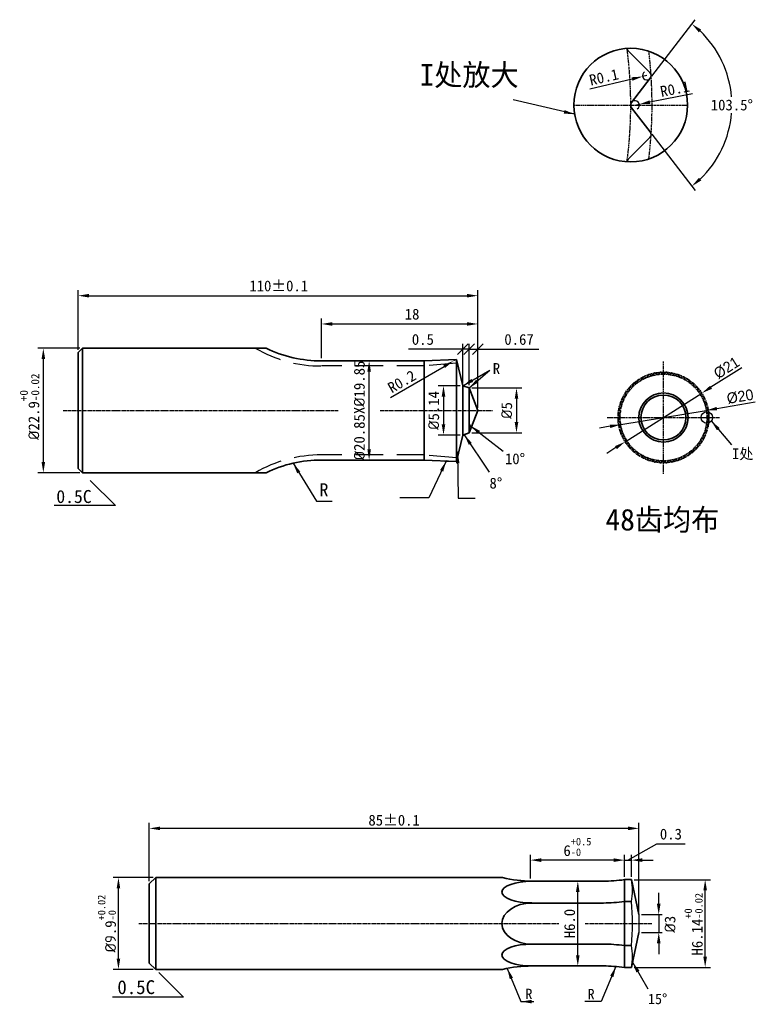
# Model space of a CAD drawing. Header units: millimetres. Extents: x 803 to 2752, y -982 to 289.
# Tile 10 of 22: x 1660 to 1830, y -944 to -716. Entities that reach past the tile are written whole.
import ezdxf

# ---------------------------------------------------------------- set-up
doc = ezdxf.new("R2010")
doc.units = ezdxf.units.MM
doc.linetypes.add('CENTER2', pattern=[1.125, 0.75, -0.125, 0.125, -0.125])
doc.linetypes.add('DASHED2', pattern=[9.525, 6.35, -3.175])
doc.layers.add('dim', color=7, linetype='Continuous')
for name, color, linetype, lineweight in [('中心线', 1, 'CENTER2', 25), ('标注线', 3, 'Continuous', 30), ('粗实线', 7, 'Continuous', 35), ('虚线', 202, 'DASHED2', 30)]:
    doc.layers.add(name, color=color, linetype=linetype, lineweight=lineweight)
doc.dimstyles.new('ISO-25', dxfattribs={"dimtxt": 2.5, "dimasz": 2.5, "dimexe": 1.25, "dimexo": 0.625, "dimtad": 1, "dimdsep": 46, "dimtxsty": 'Standard', "dimcen": 2.5, "dimadec": 0, "dimazin": 0, "dimtfac": 1, "dimtmove": 0, "dimatfit": 3, "dimfxl": 1, "dimarcsym": 0})
doc.dimstyles.new('ISO-25$0', dxfattribs={"dimtxt": 2.5, "dimasz": 2.5, "dimexe": 1.25, "dimexo": 0.625, "dimgap": 1, "dimtad": 1, "dimtoh": 1, "dimtxsty": 'Standard', "dimcen": 2.5, "dimadec": 0, "dimazin": 0, "dimtfac": 1, "dimtofl": 0, "dimtmove": 0, "dimatfit": 3, "dimfxl": 1, "dimarcsym": 0})

# ---------------------------------------------------------------- blocks, each defined once
blk = doc.blocks.new('*D407')
at = {"layer": 'Defpoints', "color": 0, "transparency": 16777216}
for p in [(1765.85, -786.57), (1729.7, -795.1), (1765.85, -806.57)]:
    blk.add_point(p, dxfattribs=at)
at = {"layer": '标注线', "color": 0, "lineweight": -2, "transparency": 16777216}
for p, q in [((1729.7, -794.47), (1729.7, -785.32)), ((1765.85, -805.94), (1765.85, -785.32)), ((1732.2, -786.57), (1763.35, -786.57))]:
    blk.add_line(p, q, dxfattribs=at)
at = {"layer": '标注线', "color": 0, "transparency": 16777216}
for points in [[(1732.2, -786.15), (1732.2, -786.98), (1729.7, -786.57)], [(1763.35, -786.15), (1763.35, -786.98), (1765.85, -786.57)]]:
    blk.add_solid(points, dxfattribs=at)
at = {"layer": '标注线', "color": 0, "transparency": 16777216, "insert": (1750.66, -784.32), "char_height": 2.5, "attachment_point": 5}
blk.add_mtext('18', dxfattribs=at)
blk = doc.blocks.new('*D410')
at = {"layer": 'Defpoints', "color": 0, "transparency": 16777216}
for p in [(1674.43, -792.17), (1665.37, -820.97), (1674.43, -820.97)]:
    blk.add_point(p, dxfattribs=at)
at = {"layer": '标注线', "color": 0, "lineweight": -2, "transparency": 16777216}
for p, q in [((1673.8, -792.17), (1664.12, -792.17)), ((1665.37, -794.67), (1665.37, -818.47)), ((1673.8, -820.97), (1664.12, -820.97))]:
    blk.add_line(p, q, dxfattribs=at)
at = {"layer": '标注线', "color": 0, "transparency": 16777216}
for points in [[(1664.96, -794.67), (1665.79, -794.67), (1665.37, -792.17)], [(1664.96, -818.47), (1665.79, -818.47), (1665.37, -820.97)]]:
    blk.add_solid(points, dxfattribs=at)
at = {"layer": '标注线', "color": 0, "transparency": 16777216, "insert": (1662.19, -805.71), "char_height": 2.5, "attachment_point": 5, "rotation": 90}
blk.add_mtext('{\\fISOCPEUR|b0|i0|c0|p34;%%C}22.9{\\H0.75x;\\S+0^ -0.02;}', dxfattribs=at)
blk = doc.blocks.new('*D408')
at = {"layer": 'Defpoints', "color": 0, "transparency": 16777216}
for p in [(1765.85, -780.03), (1673.43, -793.17), (1765.85, -806.57)]:
    blk.add_point(p, dxfattribs=at)
at = {"layer": '标注线', "color": 0, "lineweight": -2, "transparency": 16777216}
for p, q in [((1673.43, -792.54), (1673.43, -778.78)), ((1765.85, -805.94), (1765.85, -778.78)), ((1675.93, -780.03), (1763.35, -780.03))]:
    blk.add_line(p, q, dxfattribs=at)
at = {"layer": '标注线', "color": 0, "transparency": 16777216}
for points in [[(1675.93, -779.61), (1675.93, -780.45), (1673.43, -780.03)], [(1763.35, -779.61), (1763.35, -780.45), (1765.85, -780.03)]]:
    blk.add_solid(points, dxfattribs=at)
at = {"layer": '标注线', "color": 0, "transparency": 16777216, "insert": (1719.81, -777.78), "char_height": 2.5, "attachment_point": 5}
blk.add_mtext('110%%P0.1', dxfattribs=at)
blk = doc.blocks.new('*D409')
at = {"layer": 'Defpoints', "color": 0, "transparency": 16777216}
for p in [(1760.23, -795.11), (1760.67, -794.86)]:
    blk.add_point(p, dxfattribs=at)
at = {"layer": '标注线', "color": 0, "lineweight": -2, "transparency": 16777216}
for p, q in [((1745.63, -803.6), (1758.07, -796.37)), ((1760.67, -794.86), (1760.23, -795.11))]:
    blk.add_line(p, q, dxfattribs=at)
at = {"layer": '标注线', "color": 0, "transparency": 16777216}
blk.add_solid([(1757.86, -796.01), (1758.28, -796.73), (1760.23, -795.11)], dxfattribs=at)
at = {"layer": '标注线', "color": 0, "transparency": 16777216, "insert": (1748.29, -799.89), "char_height": 2.5, "attachment_point": 5, "rotation": 30.1824}
blk.add_mtext('R0.2', dxfattribs=at)
blk = doc.blocks.new('*D411')
at = {"layer": 'Defpoints', "color": 0, "transparency": 16777216}
for p in [(1763.87, -801.37), (1763.87, -811.76), (1774.8, -811.76)]:
    blk.add_point(p, dxfattribs=at)
at = {"layer": '标注线', "color": 0, "lineweight": -2, "transparency": 16777216}
for p, q in [((1764.5, -801.37), (1776.05, -801.37)), ((1774.8, -803.87), (1774.8, -809.26)), ((1764.5, -811.76), (1776.05, -811.76))]:
    blk.add_line(p, q, dxfattribs=at)
at = {"layer": '标注线', "color": 0, "transparency": 16777216}
for points in [[(1774.39, -803.87), (1775.22, -803.87), (1774.8, -801.37)], [(1774.39, -809.26), (1775.22, -809.26), (1774.8, -811.76)]]:
    blk.add_solid(points, dxfattribs=at)
at = {"layer": '标注线', "color": 0, "transparency": 16777216, "insert": (1772.55, -806.57), "char_height": 2.5, "attachment_point": 5, "rotation": 90}
blk.add_mtext('{\\fISOCPEUR|b0|i0|c0|p34;%%C}5', dxfattribs=at)
blk = doc.blocks.new('*D412')
at = {"layer": 'Defpoints', "color": 0, "transparency": 16777216}
for p in [(1762.4, -800.87), (1757.92, -812.26), (1762.4, -812.26)]:
    blk.add_point(p, dxfattribs=at)
at = {"layer": '标注线', "color": 0, "lineweight": -2, "transparency": 16777216}
for p, q in [((1761.78, -800.87), (1756.67, -800.87)), ((1757.92, -803.37), (1757.92, -809.76)), ((1761.78, -812.26), (1756.67, -812.26))]:
    blk.add_line(p, q, dxfattribs=at)
at = {"layer": '标注线', "color": 0, "transparency": 16777216}
for points in [[(1757.5, -803.37), (1758.34, -803.37), (1757.92, -800.87)], [(1757.5, -809.76), (1758.34, -809.76), (1757.92, -812.26)]]:
    blk.add_solid(points, dxfattribs=at)
at = {"layer": '标注线', "color": 0, "transparency": 16777216, "insert": (1755.67, -806.57), "char_height": 2.5, "attachment_point": 5, "rotation": 90}
blk.add_mtext('{\\fISOCPEUR|b0|i0|c0|p34;%%C}5.14', dxfattribs=at)
blk = doc.blocks.new('*D413')
at = {"layer": 'Defpoints', "color": 0, "transparency": 16777216}
for p in [(1817.67, -802.56), (1799.91, -813.83)]:
    blk.add_point(p, dxfattribs=at)
at = {"layer": '标注线', "color": 0, "lineweight": -2, "transparency": 16777216}
for p, q in [((1826.92, -796.7), (1819.78, -801.22)), ((1799.91, -813.83), (1817.67, -802.56)), ((1797.8, -815.17), (1795.69, -816.51))]:
    blk.add_line(p, q, dxfattribs=at)
at = {"layer": '标注线', "color": 0, "transparency": 16777216}
for points in [[(1819.56, -800.87), (1820.01, -801.57), (1817.67, -802.56)], [(1797.58, -814.82), (1798.02, -815.52), (1799.91, -813.83)]]:
    blk.add_solid(points, dxfattribs=at)
at = {"layer": '标注线', "color": 0, "transparency": 16777216, "insert": (1823.4, -796.71), "char_height": 2.5, "attachment_point": 5, "rotation": 32.3931}
blk.add_mtext('{\\fMS PGothic|b0|i0|c134|p34;%%C21}', dxfattribs=at)
blk = doc.blocks.new('*D414')
at = {"layer": 'Defpoints', "color": 0, "transparency": 16777216}
for p in [(1818.68, -806.57), (1798.9, -809.83)]:
    blk.add_point(p, dxfattribs=at)
at = {"layer": '标注线', "color": 0, "lineweight": -2, "transparency": 16777216}
for p, q in [((1830.04, -804.69), (1821.15, -806.16)), ((1798.9, -809.83), (1818.68, -806.57)), ((1796.43, -810.24), (1793.97, -810.64))]:
    blk.add_line(p, q, dxfattribs=at)
at = {"layer": '标注线', "color": 0, "transparency": 16777216}
for points in [[(1821.08, -805.75), (1821.22, -806.57), (1818.68, -806.57)], [(1796.37, -809.82), (1796.5, -810.65), (1798.9, -809.83)]]:
    blk.add_solid(points, dxfattribs=at)
at = {"layer": '标注线', "color": 0, "transparency": 16777216, "insert": (1826.52, -803.37), "char_height": 2.5, "attachment_point": 5, "rotation": 9.368}
blk.add_mtext('{\\fMS PGothic|b0|i0|c134|p34;%%C20}', dxfattribs=at)
blk = doc.blocks.new('*D415')
at = {"layer": 'Defpoints', "color": 0, "transparency": 16777216}
for p in [(1805.73, -729.74), (1801.44, -735.33), (1801.44, -736.55), (1805.73, -742.15), (1823.52, -743.05)]:
    blk.add_point(p, dxfattribs=at)
at = {"layer": '标注线', "color": 0, "lineweight": -2, "transparency": 16777216}
for p, q in [((1806.11, -729.24), (1816.12, -716.2)), ((1806.11, -742.64), (1816.12, -755.69))]:
    blk.add_line(p, q, dxfattribs=at)
for start, end in [(4.5489, 46.4383), (313.5617, 355.4511)]:
    blk.add_arc((1800.97, -735.94), 23.64, start, end, dxfattribs=at)
at = {"layer": '标注线', "color": 0, "transparency": 16777216}
for points in [[(1816.99, -719.13), (1817.53, -718.5), (1815.36, -717.19)], [(1817.53, -753.39), (1816.99, -752.76), (1815.36, -754.7)]]:
    blk.add_solid(points, dxfattribs=at)
at = {"layer": '标注线', "color": 0, "transparency": 16777216, "insert": (1824.61, -735.94), "char_height": 2.5, "attachment_point": 5, "rotation": 0.001}
blk.add_mtext('103.5%%D', dxfattribs=at)
blk = doc.blocks.new('*D416')
at = {"layer": 'Defpoints', "color": 0, "transparency": 16777216}
for p in [(1803.96, -729.35), (1804.94, -729.13)]:
    blk.add_point(p, dxfattribs=at)
at = {"layer": '标注线', "color": 0, "lineweight": -2, "transparency": 16777216}
for p, q in [((1791.78, -732.16), (1801.53, -729.91)), ((1804.94, -729.13), (1803.96, -729.35))]:
    blk.add_line(p, q, dxfattribs=at)
blk.add_arc((1804.94, -729.13), 1, 121.3452, 286.6901, dxfattribs=at)
at = {"layer": '标注线', "color": 0, "transparency": 16777216}
blk.add_solid([(1801.43, -729.51), (1801.62, -730.32), (1803.96, -729.35)], dxfattribs=at)
at = {"layer": '标注线', "color": 0, "transparency": 16777216, "insert": (1795.02, -729.49), "char_height": 2.5, "attachment_point": 5, "rotation": 12.9649}
blk.add_mtext('R0.1', dxfattribs=at)
blk = doc.blocks.new('*D417')
at = {"layer": 'Defpoints', "color": 0, "transparency": 16777216}
for p in [(1802.23, -735.94), (1803.21, -735.75)]:
    blk.add_point(p, dxfattribs=at)
at = {"layer": '标注线', "color": 0, "lineweight": -2, "transparency": 16777216}
for p, q in [((1815.48, -733.33), (1805.67, -735.27)), ((1802.23, -735.94), (1803.21, -735.75))]:
    blk.add_line(p, q, dxfattribs=at)
blk.add_arc((1802.23, -735.94), 1, 299.5479, 106.6901, dxfattribs=at)
at = {"layer": '标注线', "color": 0, "transparency": 16777216}
blk.add_solid([(1805.58, -734.86), (1805.75, -735.67), (1803.21, -735.75)], dxfattribs=at)
at = {"layer": '标注线', "color": 0, "transparency": 16777216, "insert": (1811.43, -732.22), "char_height": 2.5, "attachment_point": 5, "rotation": 11.1676}
blk.add_mtext('R0.1', dxfattribs=at)
blk = doc.blocks.new('_Oblique')
at = {"color": 0, "linetype": 'ByBlock', "lineweight": -2}
blk.add_line((-0.5, -0.5), (0.5, 0.5), dxfattribs=at)
blk = doc.blocks.new('*D418')
at = {"layer": 'Defpoints', "color": 0, "transparency": 16777216}
for p in [(1763.87, -792.41), (1763.87, -801.37), (1765.85, -806.57)]:
    blk.add_point(p, dxfattribs=at)
at = {"layer": '标注线', "color": 0, "lineweight": -2, "transparency": 16777216}
for p, q in [((1763.87, -792.41), (1761.37, -792.41)), ((1763.87, -800.75), (1763.87, -791.16)), ((1765.85, -805.94), (1765.85, -791.16)), ((1765.85, -792.41), (1779.94, -792.41))]:
    blk.add_line(p, q, dxfattribs=at)
at = {"layer": '标注线', "color": 0, "lineweight": -2, "transparency": 16777216, "xscale": 2.5, "yscale": 2.5, "zscale": 2.5}
blk.add_blockref('_Oblique', (1763.87, -792.41), dxfattribs=at)
at = {"layer": '标注线', "color": 0, "lineweight": -2, "transparency": 16777216, "xscale": 2.5, "yscale": 2.5, "zscale": 2.5, "rotation": 180}
blk.add_blockref('_Oblique', (1765.85, -792.41), dxfattribs=at)
at = {"layer": '标注线', "color": 0, "transparency": 16777216, "insert": (1775.39, -790.16), "char_height": 2.5, "attachment_point": 5}
blk.add_mtext('0.67', dxfattribs=at)
blk = doc.blocks.new('*D419')
at = {"layer": 'Defpoints', "color": 0, "transparency": 16777216}
for p in [(1763.87, -792.41), (1762.4, -800.87), (1763.87, -801.37)]:
    blk.add_point(p, dxfattribs=at)
at = {"layer": '标注线', "color": 0, "lineweight": -2, "transparency": 16777216}
for p, q in [((1762.4, -792.41), (1749.86, -792.41)), ((1762.4, -800.25), (1762.4, -791.16)), ((1763.87, -800.75), (1763.87, -791.16)), ((1763.87, -792.41), (1766.37, -792.41))]:
    blk.add_line(p, q, dxfattribs=at)
at = {"layer": '标注线', "color": 0, "lineweight": -2, "transparency": 16777216, "xscale": 2.5, "yscale": 2.5, "zscale": 2.5}
blk.add_blockref('_Oblique', (1762.4, -792.41), dxfattribs=at)
at = {"layer": '标注线', "color": 0, "lineweight": -2, "transparency": 16777216, "xscale": 2.5, "yscale": 2.5, "zscale": 2.5, "rotation": 180}
blk.add_blockref('_Oblique', (1763.87, -792.41), dxfattribs=at)
at = {"layer": '标注线', "color": 0, "transparency": 16777216, "insert": (1753.15, -790.16), "char_height": 2.5, "attachment_point": 5}
blk.add_mtext('0.5', dxfattribs=at)
blk = doc.blocks.new('*D420')
at = {"layer": 'Defpoints', "color": 0, "transparency": 16777216}
for p in [(1740.72, -795.1), (1740.75, -795.1), (1741.59, -818.04)]:
    blk.add_point(p, dxfattribs=at)
at = {"layer": '标注线', "color": 0, "lineweight": -2, "transparency": 16777216}
for p, q in [((1740.13, -795.1), (1739.47, -795.1)), ((1740.72, -815.54), (1740.72, -797.6)), ((1740.96, -818.04), (1739.47, -818.04))]:
    blk.add_line(p, q, dxfattribs=at)
at = {"layer": '标注线', "color": 0, "transparency": 16777216}
for points in [[(1740.31, -797.6), (1741.14, -797.6), (1740.72, -795.1)], [(1740.31, -815.54), (1741.14, -815.54), (1740.72, -818.04)]]:
    blk.add_solid(points, dxfattribs=at)
at = {"layer": '标注线', "color": 0, "transparency": 16777216, "insert": (1738.47, -806.57), "char_height": 2.5, "attachment_point": 5, "rotation": 90}
blk.add_mtext('{\\fISOCPEUR|b0|i0|c0|p34;%%C}20.85X{\\fISOCPEUR|b0|i0|c0|p34;%%C}19.85', dxfattribs=at)
blk = doc.blocks.new('*D425')
at = {"layer": 'Defpoints', "color": 0, "transparency": 16777216}
for p in [(1689.88, -903.23), (1689.88, -916.08), (1803.13, -923.17)]:
    blk.add_point(p, dxfattribs=at)
at = {"layer": '标注线', "color": 0, "lineweight": -2, "transparency": 16777216}
for p, q in [((1689.88, -915.45), (1689.88, -901.98)), ((1800.63, -903.23), (1692.38, -903.23)), ((1803.13, -922.55), (1803.13, -901.98))]:
    blk.add_line(p, q, dxfattribs=at)
at = {"layer": '标注线', "color": 0, "transparency": 16777216}
for points in [[(1692.38, -902.81), (1692.38, -903.64), (1689.88, -903.23)], [(1800.63, -902.81), (1800.63, -903.64), (1803.13, -903.23)]]:
    blk.add_solid(points, dxfattribs=at)
at = {"layer": '标注线', "color": 0, "transparency": 16777216, "insert": (1746.5, -901.35), "char_height": 2.5, "attachment_point": 5}
blk.add_mtext('85%%P0.1', dxfattribs=at)
blk = doc.blocks.new('*D421')
at = {"layer": 'Defpoints', "color": 0, "transparency": 16777216}
for p in [(1778.01, -910.57), (1799.77, -915.09), (1778.01, -915.43)]:
    blk.add_point(p, dxfattribs=at)
at = {"layer": '标注线', "color": 0, "lineweight": -2, "transparency": 16777216}
for p, q in [((1778.01, -914.81), (1778.01, -909.32)), ((1797.27, -910.57), (1780.51, -910.57)), ((1799.77, -914.46), (1799.77, -909.32))]:
    blk.add_line(p, q, dxfattribs=at)
at = {"layer": '标注线', "color": 0, "transparency": 16777216}
for points in [[(1780.51, -910.15), (1780.51, -910.99), (1778.01, -910.57)], [(1797.27, -910.15), (1797.27, -910.99), (1799.77, -910.57)]]:
    blk.add_solid(points, dxfattribs=at)
at = {"layer": '标注线', "color": 0, "transparency": 16777216, "insert": (1788.89, -907.53), "char_height": 2.5, "attachment_point": 5}
blk.add_mtext('6{\\H0.7x;\\S+0.5^ -0;}', dxfattribs=at)
blk = doc.blocks.new('*D422')
at = {"layer": 'Defpoints', "color": 0, "transparency": 16777216}
for p in [(1786.25, -915.43), (1788.98, -915.43), (1788.54, -935.05)]:
    blk.add_point(p, dxfattribs=at)
at = {"layer": '标注线', "color": 0, "lineweight": -2, "transparency": 16777216}
for p, q in [((1786.87, -915.43), (1790.23, -915.43)), ((1788.98, -932.55), (1788.98, -917.93)), ((1789.17, -935.05), (1790.23, -935.05))]:
    blk.add_line(p, q, dxfattribs=at)
at = {"layer": '标注线', "color": 0, "transparency": 16777216}
for points in [[(1788.56, -917.93), (1789.39, -917.93), (1788.98, -915.43)], [(1788.56, -932.55), (1789.39, -932.55), (1788.98, -935.05)]]:
    blk.add_solid(points, dxfattribs=at)
at = {"layer": '标注线', "color": 0, "transparency": 16777216, "insert": (1787.1, -925.24), "char_height": 2.5, "attachment_point": 5, "rotation": 90}
blk.add_mtext('H6.0', dxfattribs=at)
blk = doc.blocks.new('*D426')
at = {"layer": 'Defpoints', "color": 0, "transparency": 16777216}
for p in [(1682.74, -914.62), (1691.42, -914.62), (1691.42, -935.85)]:
    blk.add_point(p, dxfattribs=at)
at = {"layer": '标注线', "color": 0, "lineweight": -2, "transparency": 16777216}
for p, q in [((1690.8, -914.62), (1681.49, -914.62)), ((1682.74, -933.35), (1682.74, -917.12)), ((1690.8, -935.85), (1681.49, -935.85))]:
    blk.add_line(p, q, dxfattribs=at)
at = {"layer": '标注线', "color": 0, "transparency": 16777216}
for points in [[(1682.33, -917.12), (1683.16, -917.12), (1682.74, -914.62)], [(1682.33, -933.35), (1683.16, -933.35), (1682.74, -935.85)]]:
    blk.add_solid(points, dxfattribs=at)
at = {"layer": '标注线', "color": 0, "transparency": 16777216, "insert": (1680.08, -925.24), "char_height": 2.5, "attachment_point": 5, "rotation": 90}
blk.add_mtext('{\\fISOCPEUR|b0|i0|c134|p34;%%C9}.9{\\H0.7x;\\S+0.02^ -0;}', dxfattribs=at)
blk = doc.blocks.new('*D423')
at = {"layer": 'Defpoints', "color": 0, "transparency": 16777216}
for p in [(1801.38, -915.09), (1818.44, -915.09), (1801.38, -935.39)]:
    blk.add_point(p, dxfattribs=at)
at = {"layer": '标注线', "color": 0, "lineweight": -2, "transparency": 16777216}
for p, q in [((1802.01, -915.09), (1819.69, -915.09)), ((1818.44, -932.89), (1818.44, -917.59)), ((1802.01, -935.39), (1819.69, -935.39))]:
    blk.add_line(p, q, dxfattribs=at)
at = {"layer": '标注线', "color": 0, "transparency": 16777216}
for points in [[(1818.02, -917.59), (1818.85, -917.59), (1818.44, -915.09)], [(1818.02, -932.89), (1818.85, -932.89), (1818.44, -935.39)]]:
    blk.add_solid(points, dxfattribs=at)
at = {"layer": '标注线', "color": 0, "transparency": 16777216, "insert": (1815.77, -925.39), "char_height": 2.5, "attachment_point": 5, "rotation": 90}
blk.add_mtext('H6.14{\\H0.7x;\\S+0^ -0.02;}', dxfattribs=at)
blk = doc.blocks.new('*D424')
at = {"layer": 'Defpoints', "color": 0, "transparency": 16777216}
for p in [(1801.38, -910.57), (1799.77, -915.09), (1801.38, -915.09)]:
    blk.add_point(p, dxfattribs=at)
at = {"layer": '标注线', "color": 0, "lineweight": -2, "transparency": 16777216}
for p, q in [((1800.58, -910.57), (1807.23, -906.81)), ((1807.23, -906.81), (1813.81, -906.81)), ((1797.27, -910.57), (1794.77, -910.57)), ((1799.77, -914.46), (1799.77, -909.32)), ((1799.77, -910.57), (1801.38, -910.57)), ((1801.38, -914.46), (1801.38, -909.32)), ((1803.88, -910.57), (1806.38, -910.57))]:
    blk.add_line(p, q, dxfattribs=at)
at = {"layer": '标注线', "color": 0, "transparency": 16777216}
for points in [[(1797.27, -910.15), (1797.27, -910.99), (1799.77, -910.57)], [(1803.88, -910.15), (1803.88, -910.99), (1801.38, -910.57)]]:
    blk.add_solid(points, dxfattribs=at)
at = {"layer": '标注线', "color": 0, "transparency": 16777216, "insert": (1810.52, -904.56), "char_height": 2.5, "attachment_point": 5}
blk.add_mtext('0.3', dxfattribs=at)
blk = doc.blocks.new('*D427')
at = {"layer": 'Defpoints', "color": 0, "transparency": 16777216}
for p in [(1803.13, -923.17), (1803.13, -927.31), (1807.7, -927.31)]:
    blk.add_point(p, dxfattribs=at)
at = {"layer": '标注线', "color": 0, "lineweight": -2, "transparency": 16777216}
for p, q in [((1807.7, -920.67), (1807.7, -918.17)), ((1803.73, -923.17), (1808.5, -923.17)), ((1807.7, -923.17), (1807.7, -927.31)), ((1803.73, -927.31), (1808.5, -927.31)), ((1807.7, -929.81), (1807.7, -932.31))]:
    blk.add_line(p, q, dxfattribs=at)
at = {"layer": '标注线', "color": 0, "transparency": 16777216}
for points in [[(1807.28, -920.67), (1808.12, -920.67), (1807.7, -923.17)], [(1807.28, -929.81), (1808.12, -929.81), (1807.7, -927.31)]]:
    blk.add_solid(points, dxfattribs=at)
at = {"layer": '标注线', "color": 0, "transparency": 16777216, "insert": (1810.33, -925.39), "char_height": 2.5, "attachment_point": 5, "rotation": 90}
blk.add_mtext('{\\fISOCPEUR|b0|i0|c134|p34;%%C}3', dxfattribs=at)

msp = doc.modelspace()

# ---------------------------------------------------------------- linework, layer by layer
for centre, radius, start, end in [((1788.0343, -917.6129), 13.585, 349.280483, 10.719517), ((1746.65, -925.2394), 54.9694, 354.67687, 5.32313), ((1788.0343, -932.8658), 13.585, 349.280483, 10.719517), ((1803.3089, -934.1986), 1.7527, 170.926036, 189.243351)]:
    msp.add_arc(centre, radius, start, end)
at = {"layer": 'dim', "lineweight": -3}
msp.add_line((1803.1255, -923.171), (1803.1255, -927.3077), dxfattribs=at)
at = {"layer": '中心线', "linetype": 'CENTER2', "ltscale": 0.3}
for p, q in [((1788.0909, -735.9432), (1814.3718, -735.9432)), ((1808.7928, -821.1969), (1808.7928, -795.1969)), ((1795.7928, -808.1969), (1821.7928, -808.1969))]:
    msp.add_line(p, q, dxfattribs=at)
at = {"layer": '中心线', "linetype": 'CENTER2'}
for p, q in [((1669.9561, -806.568), (1733.5584, -806.568)), ((1743.2821, -806.568), (1769.24, -806.568)), ((1687.4323, -925.2394), (1784.5848, -925.2394)), ((1790.7198, -925.2394), (1806.2096, -925.2394))]:
    msp.add_line(p, q, dxfattribs=at)
at = {"layer": '中心线', "linetype": 'CENTER2', "ltscale": 0.3}
for radius in [10.5178, 10.025]:
    msp.add_circle((1808.7928, -808.1969), radius, dxfattribs=at)
for radius, start, end in [(100.25, 352.484451, 7.515549), (105.1784, 353.199122, 6.800878)]:
    msp.add_arc((1700.9813, -735.9432), radius, start, end, dxfattribs=at)
at = {"layer": '标注线'}
for p, q in [((1762.4046, -812.2632), (1762.7298, -812.2632)), ((1760.4338, -818.3446), (1758.2173, -818.3446)), ((1676.1987, -822.7424), (1682.0238, -828.5675)), ((1682.0238, -828.5675), (1667.8795, -828.5675))]:
    msp.add_line(p, q, dxfattribs=at)
at = {"layer": '标注线', "ltscale": 2}
for p, q in [((1692.112, -936.5465), (1697.8228, -942.2572)), ((1697.8228, -942.2572), (1681.4025, -942.2572))]:
    msp.add_line(p, q, dxfattribs=at)
at = {"layer": '标注线'}
msp.add_circle((1818.8178, -808.1969), 1.314, dxfattribs=at)
for centre, radius, start, end in [((1762.5933, -810.7145), 1.6945, 1.431399, 41.04781), ((1762.455, -811.9735), 0.3606, 306.556274, 333.16505), ((1758.7704, -818.7861), 0.5561, 99.888336, 127.453911)]:
    msp.add_arc(centre, radius, start, end, dxfattribs=at)
at = {"layer": '粗实线'}
for p, q in [((1800.658, -723.4345), (1805.6459, -728.4224)), ((1801.438, -735.3344), (1805.7321, -729.7382)), ((1801.438, -736.552), (1805.7321, -742.1482)), ((1800.658, -748.4519), (1805.6459, -743.464)), ((1674.426, -792.1662), (1673.426, -793.1662)), ((1674.426, -792.1662), (1716.8943, -792.1662)), ((1674.426, -792.1662), (1674.426, -806.568)), ((1673.426, -806.568), (1673.426, -793.1662)), ((1753.4802, -795.0995), (1729.6971, -795.0995)), ((1760.9007, -794.7714), (1753.4802, -795.0995)), ((1753.4802, -795.0995), (1753.4802, -818.0365)), ((1760.9007, -794.7714), (1762.4046, -800.8728)), ((1760.9007, -794.7714), (1760.9007, -818.3491)), ((1803.8227, -799.4666), (1804.0926, -798.8149)), ((1804.8923, -798.9392), (1804.2109, -798.7566)), ((1805.0047, -798.8926), (1805.3574, -798.2817)), ((1806.134, -798.5093), (1805.4823, -798.2393)), ((1806.2516, -798.4778), (1806.681, -797.9181)), ((1807.4212, -798.2451), (1806.8104, -797.8924)), ((1807.5419, -798.2292), (1808.0407, -797.7304)), ((1808.7319, -798.1512), (1808.1723, -797.7218)), ((1808.8537, -798.1512), (1809.4133, -797.7218)), ((1810.0437, -798.2292), (1809.5449, -797.7304)), ((1810.1644, -798.2451), (1810.7753, -797.8924)), ((1811.334, -798.4778), (1810.9046, -797.9181)), ((1811.4516, -798.5093), (1812.1033, -798.2393)), ((1812.5809, -798.8926), (1812.2282, -798.2817)), ((1812.6934, -798.9392), (1813.3747, -798.7566)), ((1813.7629, -799.4666), (1813.493, -798.8149)), ((1762.4046, -800.8728), (1762.4046, -812.2632)), ((1762.4046, -800.8728), (1763.8712, -801.3728)), ((1763.8712, -801.3728), (1765.8524, -806.568)), ((1763.8712, -801.3728), (1763.8712, -811.7632)), ((1800.8601, -802.0332), (1800.8601, -801.3278)), ((1801.6464, -801.1366), (1800.9471, -801.2286)), ((1801.7325, -801.0505), (1801.8246, -800.3511)), ((1802.6291, -800.2642), (1801.9237, -800.2642)), ((1802.7257, -800.1901), (1802.9083, -799.5087)), ((1803.7173, -799.5275), (1803.0179, -799.4354)), ((1813.8684, -799.5275), (1814.5677, -799.4354)), ((1814.8599, -800.1901), (1814.6774, -799.5087)), ((1814.9565, -800.2642), (1815.6619, -800.2642)), ((1815.8531, -801.0505), (1815.7611, -800.3511)), ((1815.9392, -801.1366), (1816.6386, -801.2286)), ((1816.7255, -802.0332), (1816.7255, -801.3278)), ((1799.5351, -804.2963), (1799.3526, -803.615)), ((1800.0626, -803.2268), (1799.4109, -803.4967)), ((1800.1235, -803.1213), (1800.0314, -802.422)), ((1800.786, -802.1298), (1800.1046, -802.3123)), ((1816.7996, -802.1298), (1817.481, -802.3123)), ((1817.4622, -803.1213), (1817.5543, -802.422)), ((1817.5231, -803.2268), (1818.1747, -803.4967)), ((1818.0505, -804.2963), (1818.2331, -803.615)), ((1799.0737, -805.6557), (1798.5141, -806.0851)), ((1799.1052, -805.5381), (1798.8353, -804.8864)), ((1799.4885, -804.4088), (1798.8777, -804.7615)), ((1818.0971, -804.4088), (1818.708, -804.7615)), ((1818.4804, -805.5381), (1818.7504, -804.8864)), ((1818.5119, -805.6557), (1819.0716, -806.0851)), ((1673.426, -806.568), (1673.426, -819.9697)), ((1674.426, -820.9697), (1674.426, -806.568)), ((1763.8712, -811.7632), (1765.8524, -806.568)), ((1798.7472, -808.136), (1798.3177, -807.5764)), ((1798.7472, -808.2578), (1798.3177, -808.8174)), ((1798.8251, -806.946), (1798.3264, -807.4448)), ((1798.841, -806.8253), (1798.4883, -806.2144)), ((1818.7446, -806.8253), (1819.0973, -806.2144)), ((1818.7605, -806.946), (1819.2593, -807.4448)), ((1818.8385, -808.136), (1819.2679, -807.5764)), ((1818.8385, -808.2578), (1819.2679, -808.8174)), ((1798.8251, -809.4477), (1798.3264, -808.949)), ((1798.841, -809.5685), (1798.4883, -810.1793)), ((1799.0737, -810.7381), (1798.5141, -810.3087)), ((1818.5119, -810.7381), (1819.0716, -810.3087)), ((1818.7446, -809.5685), (1819.0973, -810.1793)), ((1818.7605, -809.4477), (1819.2593, -808.949)), ((1760.9007, -818.3646), (1762.4046, -812.2632)), ((1762.4046, -812.2632), (1763.8712, -811.7632)), ((1799.1052, -810.8557), (1798.8353, -811.5074)), ((1799.4885, -811.9849), (1798.8777, -811.6323)), ((1799.5351, -812.0974), (1799.3526, -812.7788)), ((1800.0626, -813.167), (1799.4109, -812.897)), ((1817.5231, -813.167), (1818.1747, -812.897)), ((1818.0505, -812.0974), (1818.2331, -812.7788)), ((1818.0971, -811.9849), (1818.708, -811.6323)), ((1818.4804, -810.8557), (1818.7504, -811.5074)), ((1800.1235, -813.2724), (1800.0314, -813.9718)), ((1800.786, -814.264), (1800.1046, -814.0814)), ((1800.8601, -814.3606), (1800.8601, -815.066)), ((1801.6464, -815.2572), (1800.9471, -815.1651)), ((1815.9392, -815.2572), (1816.6386, -815.1651)), ((1816.7255, -814.3606), (1816.7255, -815.066)), ((1816.7996, -814.264), (1817.481, -814.0814)), ((1817.4622, -813.2724), (1817.5543, -813.9718)), ((1801.7325, -815.3433), (1801.8246, -816.0426)), ((1802.6291, -816.1296), (1801.9237, -816.1296)), ((1802.7257, -816.2037), (1802.9083, -816.885)), ((1803.7173, -816.8662), (1803.0179, -816.9583)), ((1803.8227, -816.9271), (1804.0926, -817.5788)), ((1804.8923, -817.4546), (1804.2109, -817.6371)), ((1805.0047, -817.5012), (1805.3574, -818.112)), ((1812.5809, -817.5012), (1812.2282, -818.112)), ((1812.6934, -817.4546), (1813.3747, -817.6371)), ((1813.7629, -816.9271), (1813.493, -817.5788)), ((1813.8684, -816.8662), (1814.5677, -816.9583)), ((1814.8599, -816.2037), (1814.6774, -816.885)), ((1814.9565, -816.1296), (1815.6619, -816.1296)), ((1815.8531, -815.3433), (1815.7611, -816.0426)), ((1753.4802, -818.0365), (1729.6971, -818.0365)), ((1760.9007, -818.3646), (1753.4802, -818.0365)), ((1806.134, -817.8845), (1805.4823, -818.1544)), ((1806.2516, -817.916), (1806.681, -818.4756)), ((1807.4212, -818.1487), (1806.8104, -818.5013)), ((1807.5419, -818.1645), (1808.0407, -818.6633)), ((1808.7319, -818.2425), (1808.1723, -818.672)), ((1808.8537, -818.2425), (1809.4133, -818.672)), ((1810.0437, -818.1645), (1809.5449, -818.6633)), ((1810.1644, -818.1487), (1810.7753, -818.5013)), ((1811.334, -817.916), (1810.9046, -818.4756)), ((1811.4516, -817.8845), (1812.1033, -818.1544)), ((1674.426, -820.9697), (1673.426, -819.9697)), ((1674.426, -820.9697), (1716.8943, -820.9697)), ((1803.3043, -925.2394), (1803.3043, -925.2394))]:
    msp.add_line(p, q, dxfattribs=at)
at = {"layer": '粗实线', "ltscale": 2}
for p, q in [((1691.4205, -914.6238), (1689.8764, -916.0798)), ((1691.4205, -935.8549), (1691.4205, -914.6238)), ((1771.5771, -914.6238), (1691.4205, -914.6238)), ((1794.8959, -915.4317), (1778.3506, -915.4317)), ((1799.7712, -935.3926), (1799.7712, -915.0861)), ((1801.3822, -915.0861), (1799.7712, -915.0861)), ((1803.1255, -923.171), (1801.3822, -915.0861)), ((1689.8764, -916.0798), (1689.8764, -934.3989)), ((1794.8959, -920.4853), (1778.3506, -920.4853)), ((1799.7712, -920.1397), (1801.3822, -920.1397)), ((1803.1255, -927.3077), (1801.3822, -935.3926)), ((1794.8959, -929.9934), (1778.3506, -929.9934)), ((1799.7712, -930.339), (1801.3822, -930.339)), ((1691.4205, -935.8549), (1689.8764, -934.3989)), ((1771.5771, -935.8549), (1691.4205, -935.8549)), ((1794.8959, -935.047), (1778.3506, -935.047)), ((1801.3822, -935.3926), (1799.7712, -935.3926))]:
    msp.add_line(p, q, dxfattribs=at)
at = {"layer": '粗实线'}
for centre, radius in [((1801.2313, -735.9432), 13.1405), ((1808.7928, -808.1969), 5.6952), ((1808.7928, -808.1969), 5.1952)]:
    msp.add_circle(centre, radius, dxfattribs=at)
for centre, radius, start, end in [((1801.3651, -722.7274), 1, 185.942388, 225), ((1804.9388, -729.1295), 1, 322.5, 45), ((1802.2313, -735.9432), 1, 142.5, 217.5), ((1804.9388, -742.7569), 1, 315, 37.5), ((1801.3651, -749.159), 1, 135, 174.057612), ((1729.596, -766.1335), 28.9661, 243.991642, 270.200102), ((1804.185, -798.8532), 0.1, 75, 157.5), ((1804.9181, -798.8426), 0.1, 255, 330), ((1805.444, -798.3317), 0.1, 67.5, 150), ((1806.1723, -798.4169), 0.1, 247.5, 322.5), ((1806.7604, -797.979), 0.1, 60, 142.5), ((1807.4712, -798.1585), 0.1, 240, 315), ((1808.1114, -797.8011), 0.1, 52.5, 135), ((1808.7928, -798.0719), 0.1, 232.5, 307.5), ((1809.4742, -797.8011), 0.1, 45, 127.5), ((1810.1144, -798.1585), 0.1, 225, 300), ((1810.8253, -797.979), 0.1, 37.5, 120), ((1811.4134, -798.4169), 0.1, 217.5, 292.5), ((1812.1416, -798.3317), 0.1, 30, 112.5), ((1812.6675, -798.8426), 0.1, 210, 285), ((1813.4006, -798.8532), 0.1, 22.5, 105), ((1800.9601, -801.3278), 0.1, 97.5, 180), ((1801.6334, -801.0374), 0.1, 277.5, 352.5), ((1801.9237, -800.3642), 0.1, 90, 172.5), ((1802.6291, -800.1642), 0.1, 270, 345), ((1803.0049, -799.5346), 0.1, 82.5, 165), ((1803.7303, -799.4284), 0.1, 262.5, 337.5), ((1813.8553, -799.4284), 0.1, 202.5, 277.5), ((1814.5808, -799.5346), 0.1, 15, 97.5), ((1814.9565, -800.1642), 0.1, 195, 270), ((1815.6619, -800.3642), 0.1, 7.5, 90), ((1815.9523, -801.0374), 0.1, 187.5, 262.5), ((1816.6255, -801.3278), 0.1, 0, 82.5), ((1799.4492, -803.5891), 0.1, 112.5, 195), ((1800.1305, -802.4089), 0.1, 105, 187.5), ((1800.0243, -803.1344), 0.1, 292.5, 7.5), ((1800.7601, -802.0332), 0.1, 285, 0), ((1816.8255, -802.0332), 0.1, 180, 255), ((1817.5613, -803.1344), 0.1, 172.5, 247.5), ((1817.4551, -802.4089), 0.1, 352.5, 75), ((1818.1365, -803.5891), 0.1, 345, 67.5), ((1798.5749, -806.1644), 0.1, 127.5, 210), ((1798.9277, -804.8481), 0.1, 120, 202.5), ((1799.0128, -805.5763), 0.1, 307.5, 22.5), ((1799.4385, -804.3222), 0.1, 300, 15), ((1818.1471, -804.3222), 0.1, 165, 240), ((1818.5728, -805.5763), 0.1, 157.5, 232.5), ((1818.658, -804.8481), 0.1, 337.5, 60), ((1819.0107, -806.1644), 0.1, 330, 52.5), ((1798.3971, -807.5155), 0.1, 135, 217.5), ((1798.6678, -808.1969), 0.1, 322.5, 37.5), ((1798.7544, -806.8753), 0.1, 315, 30), ((1818.8312, -806.8753), 0.1, 150, 225), ((1818.9178, -808.1969), 0.1, 142.5, 217.5), ((1819.1886, -807.5155), 0.1, 322.5, 45), ((1798.3971, -808.8783), 0.1, 142.5, 225), ((1798.5749, -810.2293), 0.1, 150, 232.5), ((1798.7544, -809.5185), 0.1, 330, 45), ((1818.8312, -809.5185), 0.1, 135, 210), ((1819.0107, -810.2293), 0.1, 307.5, 30), ((1819.1886, -808.8783), 0.1, 315, 37.5), ((1798.9277, -811.5456), 0.1, 157.5, 240), ((1799.0128, -810.8174), 0.1, 337.5, 52.5), ((1799.4492, -812.8047), 0.1, 165, 247.5), ((1799.4385, -812.0715), 0.1, 345, 60), ((1818.1471, -812.0715), 0.1, 120, 195), ((1818.1365, -812.8047), 0.1, 292.5, 15), ((1818.5728, -810.8174), 0.1, 127.5, 202.5), ((1818.658, -811.5456), 0.1, 300, 22.5), ((1800.1305, -813.9848), 0.1, 172.5, 255), ((1800.0243, -813.2594), 0.1, 352.5, 67.5), ((1800.7601, -814.3606), 0.1, 360, 75), ((1800.9601, -815.066), 0.1, 180, 262.5), ((1816.6255, -815.066), 0.1, 277.5, 360), ((1816.8255, -814.3606), 0.1, 105, 180), ((1817.5613, -813.2594), 0.1, 112.5, 187.5), ((1817.4551, -813.9848), 0.1, 285, 7.5), ((1760.7736, -816.5911), 0.5212, 344.994775, 64.159015), ((1801.6334, -815.3563), 0.1, 7.5, 82.5), ((1801.9237, -816.0296), 0.1, 187.5, 270), ((1802.6291, -816.2296), 0.1, 15, 90), ((1803.0049, -816.8592), 0.1, 195, 277.5), ((1803.7303, -816.9654), 0.1, 22.5, 97.5), ((1804.9181, -817.5512), 0.1, 30, 105), ((1812.6675, -817.5512), 0.1, 75, 150), ((1813.8553, -816.9654), 0.1, 82.5, 157.5), ((1814.5808, -816.8592), 0.1, 262.5, 345), ((1814.9565, -816.2296), 0.1, 90, 165), ((1815.6619, -816.0296), 0.1, 270, 352.5), ((1815.9523, -815.3563), 0.1, 97.5, 172.5), ((1729.596, -847.0025), 28.9661, 89.799898, 116.008358), ((1804.185, -817.5405), 0.1, 202.5, 285), ((1805.444, -818.062), 0.1, 210, 292.5), ((1806.1723, -817.9769), 0.1, 37.5, 112.5), ((1806.7604, -818.4147), 0.1, 217.5, 300), ((1807.4712, -818.2353), 0.1, 45, 120), ((1808.1114, -818.5926), 0.1, 225, 307.5), ((1808.7928, -818.3219), 0.1, 52.5, 127.5), ((1809.4742, -818.5926), 0.1, 232.5, 315), ((1810.1144, -818.2353), 0.1, 60, 135), ((1810.8253, -818.4147), 0.1, 240, 322.5), ((1811.4134, -817.9769), 0.1, 67.5, 142.5), ((1812.1416, -818.062), 0.1, 247.5, 330), ((1813.4006, -817.5405), 0.1, 255, 337.5)]:
    msp.add_arc(centre, radius, start, end, dxfattribs=at)
at = {"layer": '粗实线', "ltscale": 2}
for centre, radius, start, end in [((1778.3506, -886.6317), 28.8, 256.397042, 270), ((1794.8959, -880.8717), 34.56, 270, 278.109614), ((1794.8959, -885.9253), 34.56, 270, 278.109614), ((1794.8959, -964.5534), 34.56, 81.890386, 90), ((1778.3506, -963.847), 28.8, 90, 103.602958), ((1794.8959, -969.607), 34.56, 81.890386, 90)]:
    msp.add_arc(centre, radius, start, end, dxfattribs=at)
at = {"layer": '粗实线', "ltscale": 2, "extrusion": (0, 0, -1)}
msp.add_ellipse((1778.3506, -917.9574), major_axis=(6.9176, 0), ratio=0.36527276, start_param=1.57079633, end_param=4.71238898, dxfattribs=at)
at = {"layer": '粗实线', "ltscale": 2}
for centre, ratio in [((1778.3506, -925.2394), 0.68723562), ((1778.3506, -932.5202), 0.36527276)]:
    msp.add_ellipse(centre, major_axis=(6.9176, 0), ratio=ratio, start_param=1.57079633, end_param=4.71238898, dxfattribs=at)
at = {"layer": '虚线'}
for p, q in [((1753.4802, -796.2809), (1729.7013, -796.2795)), ((1760.9007, -795.599), (1753.4802, -796.2809)), ((1753.4802, -816.8551), (1729.7013, -816.8565)), ((1760.9007, -817.537), (1753.4802, -816.8551))]:
    msp.add_line(p, q, dxfattribs=at)
for centre, start, end in [((1729.596, -766.1335), 239.717705, 270.200102), ((1729.596, -847.0025), 89.799898, 120.282295)]:
    msp.add_arc(centre, 30.1461, start, end, dxfattribs=at)

# ---------------------------------------------------------------- texts
at = {"layer": '标注线'}
for s, p in [('R', (1729.2605, -826.4233)), ('0.5C', (1668.3777, -827.9769))]:
    msp.add_text(s, height=3, dxfattribs=at).set_placement(p)
at = {"layer": '标注线', "attachment_point": 1}
for s, width, insert, char_height in [('I处放大', 27.231328, (1752.3919, -726.4618), 5), ('R', 4.690159, (1769.3139, -795.6213), 2.5), ('I处', 7.638045, (1824.6387, -815.3347), 2.5), ('10%%D', 7.582439, (1772.1296, -816.4959), 2.5), ('8%%D', 5.064845, (1768.5499, -822.1267), 2.5), ('48齿均布', 33.512549, (1795.3897, -829.3254), 5)]:
    msp.add_mtext_dynamic_manual_height_columns(s, width=width, gutter_width=12.5, heights=[0], dxfattribs=dict(at, insert=insert, char_height=char_height))
at = {"layer": '标注线', "ltscale": 2, "insert": (1682.4917, -938.3533), "char_height": 3.2, "attachment_point": 1}
msp.add_mtext('0.5C', dxfattribs=at)
at = {"layer": '标注线', "char_height": 2.4, "attachment_point": 1}
for s, insert, width in [('R', (1776.8614, -940.3172), 2.868657), ('R', (1791.2318, -940.3601), 3.133672), ('15%%D', (1805.2008, -941.4726), 3.985756)]:
    msp.add_mtext(s, dxfattribs=dict(at, insert=insert, width=width))

# ---------------------------------------------------------------- dimensions: what is measured, and where the dimension line sits
at = {"layer": '标注线'}
dim = msp.add_angular_dim_2l(base=(1823.5181, -743.0523), line1=((1801.438, -735.3344), (1805.7321, -729.7382)), line2=((1801.438, -736.552), (1805.7321, -742.1482)), text='103.5%%D', dimstyle='ISO-25', override={"dimcen": 13}, dxfattribs=at)
dim.commit()
dim.dimension.update_dxf_attribs({"geometry": '*D415', "text_midpoint": (1824.6123, -735.9432), "text_rotation": 0.001})
for center, mpoint, picture, middle in [((1804.9388, -729.1295), (1803.9642, -729.3538), '*D416', (1795.0166, -729.4897)), ((1802.2313, -735.9432), (1803.2124, -735.7495), '*D417', (1811.4336, -732.2153))]:
    dim = msp.add_radius_dim(center=center, mpoint=mpoint, text='R0.1', dimstyle='ISO-25', override={"dimcen": 13}, dxfattribs=at)
    dim.commit()
    dim.dimension.update_dxf_attribs({"geometry": picture, "text_midpoint": middle})
for base, p1, text, picture, middle in [((1765.8524, -780.0294), (1673.426, -793.1662), '110%%P0.1', '*D408', (1719.8102, -780.0294)), ((1765.8524, -786.5666), (1729.6971, -795.0995), '18', '*D407', (1750.6645, -786.5666))]:
    dim = msp.add_linear_dim(base=base, p1=p1, p2=(1765.8524, -806.568), text=text, dimstyle='ISO-25$0', dxfattribs=at)
    dim.commit()
    dim.dimension.update_dxf_attribs({"geometry": picture, "text_midpoint": middle, "dimtype": 160})
for base, p1, p2, text, override, picture, middle in [((1763.8712, -792.414), (1762.4046, -800.8728), (1763.8712, -801.3728), '0.5', {"dimblk1": 'Oblique', "dimblk2": 'Oblique', "dimsah": 1}, '*D419', (1753.1546, -792.414)), ((1763.8712, -792.414), (1765.8524, -806.568), (1763.8712, -801.3728), '0.67', {"dimblk1": 'Oblique', "dimblk2": 'Oblique', "dimsah": 1}, '*D418', (1775.3941, -792.414)), ((1801.3822, -910.5685), (1799.7712, -915.0861), (1801.3822, -915.0861), '0.3', {"dimtmove": 1}, '*D424', (1808.2265, -906.8103))]:
    dim = msp.add_linear_dim(base=base, p1=p1, p2=p2, text=text, dimstyle='ISO-25$0', override=override, dxfattribs=at)
    dim.commit()
    dim.dimension.update_dxf_attribs({"geometry": picture, "text_midpoint": middle, "dimtype": 160})
for base, p1, p2, text, dimstyle, picture, middle in [((1665.374, -820.9697), (1674.426, -792.1662), (1674.426, -820.9697), '{\\fISOCPEUR|b0|i0|c0|p34;%%C}22.9{\\H0.75x;\\S+0^ -0.02;}', 'ISO-25$0', '*D410', (1665.374, -805.7052)), ((1682.7447, -914.6238), (1691.4205, -935.8549), (1691.4205, -914.6238), '{\\fISOCPEUR|b0|i0|c134|p34;%%C9}.9{\\H0.7x;\\S+0.02^ -0;}', 'ISO-25', '*D426', (1682.7447, -925.2394)), ((1788.977, -915.4317), (1788.5409, -935.047), (1786.2485, -915.4317), 'H6.0', 'ISO-25', '*D422', (1788.977, -925.2394)), ((1818.4353, -915.0861), (1801.3822, -935.3926), (1801.3822, -915.0861), 'H6.14{\\H0.7x;\\S+0^ -0.02;}', 'ISO-25', '*D423', (1818.4353, -925.391))]:
    dim = msp.add_linear_dim(base=base, p1=p1, p2=p2, angle=90, text=text, dimstyle=dimstyle, dxfattribs=at)
    dim.commit()
    dim.dimension.update_dxf_attribs({"geometry": picture, "text_midpoint": middle, "dimtype": 160})
for base, p1, p2, text, override, picture, middle in [((1740.7224, -795.0995), (1741.5887, -818.0365), (1740.7533, -795.0995), '{\\fISOCPEUR|b0|i0|c0|p34;%%C}20.85X{\\fISOCPEUR|b0|i0|c0|p34;%%C}19.85', {"dimcen": 13}, '*D420', (1740.7224, -806.568)), ((1807.7016, -927.3077), (1803.1255, -923.171), (1803.1255, -927.3077), '{\\fISOCPEUR|b0|i0|c134|p34;%%C}3', {"dimexe": 0.8, "dimexo": 0.6, "dimgap": 0.8, "dimtoh": 0, "dimtofl": 1, "dimtmove": 2, "dimfxl": 1.25}, '*D427', (1810.3256, -925.3872))]:
    dim = msp.add_linear_dim(base=base, p1=p1, p2=p2, angle=90, text=text, dimstyle='ISO-25$0', override=override, dxfattribs=at)
    dim.commit()
    dim.dimension.update_dxf_attribs({"geometry": picture, "text_midpoint": middle, "dimtype": 160})
for p1, p2, text, picture, middle in [((1799.9116, -813.8316), (1817.674, -802.5622), '{\\fMS PGothic|b0|i0|c134|p34;%%C21}', '*D413', (1823.4043, -796.7061)), ((1798.9015, -809.8287), (1818.6841, -806.5651), '{\\fMS PGothic|b0|i0|c134|p34;%%C20}', '*D414', (1826.5217, -803.3717))]:
    dim = msp.add_diameter_dim_2p(p1=p1, p2=p2, text=text, dimstyle='ISO-25', override={"dimcen": 13}, dxfattribs=at)
    dim.commit()
    dim.dimension.update_dxf_attribs({"geometry": picture, "text_midpoint": middle})
dim = msp.add_radius_dim(center=(1760.666, -794.8575), mpoint=(1760.2338, -795.1089), text='R0.2', dimstyle='ISO-25', override={"dimcen": 15}, dxfattribs=at)
dim.commit()
dim.dimension.update_dxf_attribs({"geometry": '*D409', "text_midpoint": (1749.2342, -801.5063), "dimtype": 164})
for base, p1, p2, angle, text, dimstyle, picture, middle in [((1757.921, -812.2632), (1762.4046, -800.8728), (1762.4046, -812.2632), 90, '{\\fISOCPEUR|b0|i0|c0|p34;%%C}5.14', 'ISO-25$0', '*D412', (1755.671, -806.568)), ((1774.8043, -811.7632), (1763.8712, -801.3728), (1763.8712, -811.7632), 90, '{\\fISOCPEUR|b0|i0|c0|p34;%%C}5', 'ISO-25$0', '*D411', (1772.5543, -806.568)), ((1689.8764, -903.2264), (1803.1255, -923.171), (1689.8764, -916.0798), 180, '85%%P0.1', 'ISO-25', '*D425', (1746.501, -901.3514))]:
    dim = msp.add_linear_dim(base=base, p1=p1, p2=p2, angle=angle, text=text, dimstyle=dimstyle, dxfattribs=at)
    dim.commit()
    dim.dimension.update_dxf_attribs({"geometry": picture, "text_midpoint": middle})
dim = msp.add_linear_dim(base=(1778.0086, -910.5685), p1=(1799.7712, -915.0861), p2=(1778.0086, -915.4337), text='6{\\H0.7x;\\S+0.5^ -0;}', dimstyle='ISO-25$0', dxfattribs=at)
dim.commit()
dim.dimension.update_dxf_attribs({"geometry": '*D421', "text_midpoint": (1788.8899, -907.5268)})

# ---------------------------------------------------------------- leaders
for points, override in [([(1788.2652, -738.0768), (1774.0066, -734.707)], {"dimgap": 0.625, "dimtad": 0, "dimcen": 13}), ([(1762.4046, -800.8728), (1768.6549, -797.2576)], {"dimgap": 0.625, "dimtad": 0, "dimcen": 13}), ([(1763.8712, -801.3728), (1768.6549, -797.2576)], {"dimgap": 0.625, "dimtad": 0, "dimcen": 13}), ([(1764.1727, -810.1007), (1771.6978, -815.9962)], {"dimgap": 0.625, "dimtad": 0, "dimcen": 13}), ([(1819.8575, -809.0004), (1824.5677, -814.5296)], {"dimgap": 0.625, "dimtad": 0, "dimcen": 13}), ([(1762.7307, -812.206), (1768.477, -820.8751)], {"dimgap": 0.625, "dimtad": 0, "dimcen": 13}), ([(1761.1885, -816.2755), (1761.2751, -826.8219), (1765.2308, -826.8219)], {"dimgap": 0.8, "dimtad": 0, "dimcen": 15}), ([(1723.1273, -818.7679), (1728.537, -827.5434), (1732.1563, -827.5434)], {"dimgap": 0.625, "dimtad": 0}), ([(1758.5472, -818.2767), (1754.554, -826.7492), (1747.8019, -826.7492)], {"dimgap": 0.8, "dimtad": 0, "dimcen": 15}), ([(1772.6829, -935.6102), (1775.8127, -943.2946)], {"dimgap": 0.625, "dimtad": 0}), ([(1797.8118, -935.1703), (1794.39, -943.2946), (1790.6472, -943.2946)], {"dimgap": 0.625, "dimtad": 0}), ([(1801.6455, -934.1718), (1805.1611, -940.3074)], {"dimgap": 0.625, "dimtad": 0, "dimcen": 9, "dimfxl": 1.2}), ([(1775.8127, -943.2946), (1778.8403, -943.2946)], {"dimgap": 0.625, "dimtad": 0})]:
    msp.add_leader(points, dimstyle='ISO-25', override=override, dxfattribs=at)

doc.saveas('drawing.dxf')
